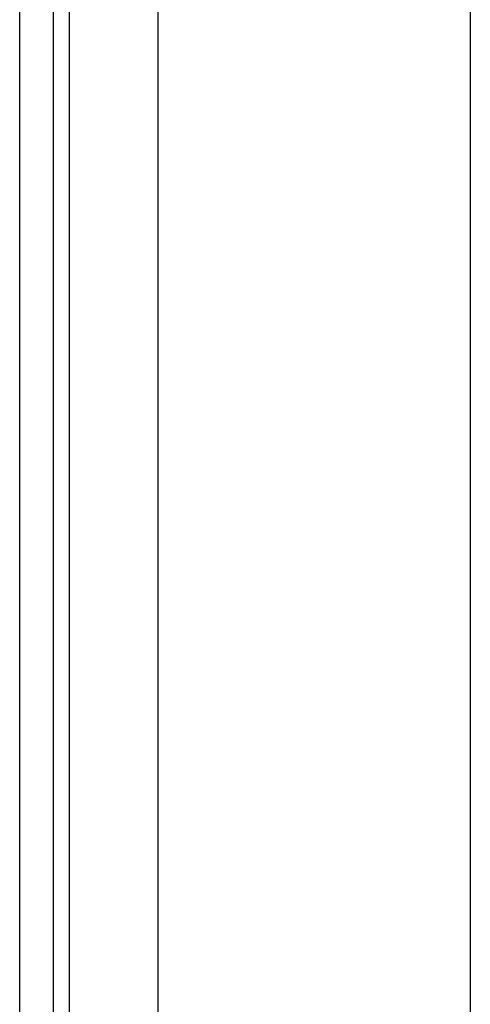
# Model space of a CAD drawing. Header units: inches. Extents: x 19 to 626, y 56 to 294.
# Tile 69 of 256: x 18.71 to 19.612, y 180.674 to 182.647. Entities that reach past the tile are written whole.
import ezdxf

# ---------------------------------------------------------------- set-up
doc = ezdxf.new("R2010")
doc.units = ezdxf.units.IN
doc.header["$MEASUREMENT"] = 0
doc.layers.add('Visible Edges(ANSI)', color=7, linetype='Continuous', lineweight=25)
doc.layers.add('Visible Tangent Edges(ANSI)', color=7, linetype='Continuous', lineweight=25)

msp = doc.modelspace()

# ---------------------------------------------------------------- linework, layer by layer
at = {"layer": 'Visible Edges(ANSI)'}
for p, q in [((18.7099, 164.7864), (18.7099, 194.3894)), ((18.7779, 164.7864), (18.7779, 194.3894)), ((18.9874, 179.7513), (18.9874, 193.7844)), ((19.6124, 193.7844), (19.6124, 179.9133))]:
    msp.add_line(p, q, dxfattribs=at)
at = {"layer": 'Visible Tangent Edges(ANSI)'}
msp.add_line((18.8089, 194.3894), (18.8089, 164.6694), dxfattribs=at)

doc.saveas('drawing.dxf')
